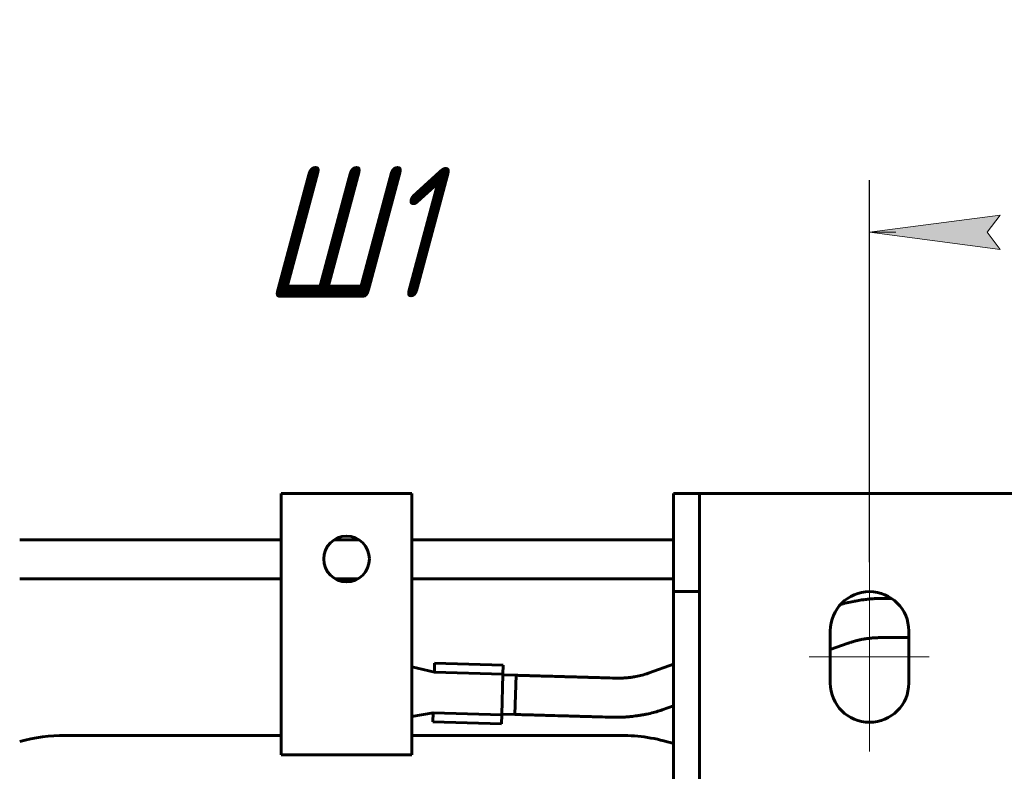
# Model space of a CAD drawing. Header units: millimetres. Extents: x 0 to 297, y 0 to 420.
# Tile 14 of 18: x 153 to 191, y 352 to 381. Entities that reach past the tile are written whole.
import ezdxf

# ---------------------------------------------------------------- set-up
doc = ezdxf.new("R2010")
doc.units = ezdxf.units.MM
for name, pattern in [('K5LT_AXLED', [19.5, 15, -1.5, 1.5, -1.5]), ('K5LT_BASIC', [0]), ('K5LT_THIN', [0])]:
    doc.linetypes.add(name, pattern=pattern)
doc.layers.add('Системный слой', color=7, linetype='Continuous')
doc.styles.add('KDIMTEXTSTYLE', font='GOST_AU.SHX', dxfattribs={"width": 0.96, "oblique": 15, "height": 5})
doc.dimstyles.new('KDIMSTYLE (0.25)', dxfattribs={"dimtxt": 5, "dimasz": 1, "dimexe": 2, "dimexo": 0, "dimgap": 1, "dimtad": 1, "dimlfac": 4, "dimtxsty": 'KDIMTEXTSTYLE', "dimsah": 1, "dimcen": 0, "dimdle": 1, "dimadec": 0, "dimazin": 0, "dimtfac": 0.667, "dimtmove": 0, "dimatfit": 3, "dimfxl": 1, "dimtvp": 1, "dimtolj": 1, "dimtzin": 0, "dimarcsym": 0})

# ---------------------------------------------------------------- blocks, each defined once
blk = doc.blocks.new('U94')
at = {"layer": 'Системный слой', "color": 150, "linetype": 'K5LT_BASIC', "lineweight": 60, "true_color": 0x0080ff}
for p, q in [((184.875, 357.078), (184.889, 357.083)), ((184.889, 357.083), (184.889, 357.083)), ((184.889, 357.083), (184.89, 357.083)), ((184.89, 357.083), (184.892, 357.084)), ((184.892, 357.084), (184.896, 357.085)), ((184.896, 357.085), (184.903, 357.088)), ((184.903, 357.088), (184.903, 357.088)), ((184.903, 357.088), (184.904, 357.088)), ((184.904, 357.088), (184.907, 357.089)), ((184.907, 357.089), (184.911, 357.091)), ((184.911, 357.091), (184.921, 357.094)), ((184.921, 357.094), (184.929, 357.097)), ((184.929, 357.097), (184.93, 357.097)), ((184.93, 357.097), (184.932, 357.098)), ((184.932, 357.098), (184.936, 357.099)), ((184.936, 357.099), (184.944, 357.102)), ((184.944, 357.102), (184.959, 357.107)), ((184.959, 357.107), (184.981, 357.115)), ((184.981, 357.115), (184.983, 357.115)), ((184.983, 357.115), (184.986, 357.116)), ((184.986, 357.116), (184.993, 357.118)), ((184.993, 357.118), (185.007, 357.123)), ((185.007, 357.123), (185.034, 357.131)), ((185.034, 357.131), (185.079, 357.145)), ((185.079, 357.145), (185.081, 357.146)), ((185.081, 357.146), (185.085, 357.147)), ((185.085, 357.147), (185.091, 357.149)), ((185.091, 357.149), (185.105, 357.153)), ((185.105, 357.153), (185.132, 357.161)), ((185.132, 357.161), (185.133, 357.161)), ((185.133, 357.161), (185.136, 357.162)), ((185.136, 357.162), (185.14, 357.163)), ((185.14, 357.163), (185.149, 357.165)), ((185.149, 357.165), (185.167, 357.17)), ((185.167, 357.17), (185.203, 357.18)), ((185.203, 357.18), (185.231, 357.187)), ((185.231, 357.187), (185.233, 357.187)), ((185.233, 357.187), (185.236, 357.188)), ((185.236, 357.188), (185.241, 357.189)), ((185.241, 357.189), (185.253, 357.192)), ((185.253, 357.192), (185.257, 357.193)), ((185.257, 357.193), (185.259, 357.194)), ((185.257, 357.193), (185.257, 357.193)), ((185.259, 357.194), (185.261, 357.194)), ((185.261, 357.194), (185.267, 357.195)), ((185.267, 357.195), (185.278, 357.198)), ((185.278, 357.198), (185.283, 357.199)), ((185.283, 357.199), (185.284, 357.2)), ((185.284, 357.2), (185.287, 357.2)), ((185.287, 357.2), (185.292, 357.201)), ((185.292, 357.201), (185.304, 357.204)), ((185.304, 357.204), (185.326, 357.209)), ((185.326, 357.209), (185.372, 357.219)), ((185.372, 357.219), (185.382, 357.221)), ((185.382, 357.221), (185.384, 357.221)), ((185.384, 357.221), (185.388, 357.222)), ((185.388, 357.222), (185.397, 357.224)), ((185.397, 357.224), (185.415, 357.227)), ((185.415, 357.227), (185.45, 357.234)), ((185.45, 357.234), (185.484, 357.239)), ((185.484, 357.239), (185.486, 357.24)), ((185.486, 357.24), (185.491, 357.241)), ((185.491, 357.241), (185.5, 357.242)), ((185.5, 357.242), (185.517, 357.245)), ((185.517, 357.245), (185.553, 357.25)), ((185.553, 357.25), (185.587, 357.255)), ((185.587, 357.255), (185.589, 357.255)), ((185.589, 357.255), (185.592, 357.256)), ((185.592, 357.256), (185.599, 357.257)), ((185.599, 357.257), (185.613, 357.259)), ((185.613, 357.259), (185.638, 357.262)), ((185.638, 357.262), (185.639, 357.262)), ((185.639, 357.262), (185.642, 357.262)), ((185.642, 357.262), (185.646, 357.263)), ((185.646, 357.263), (185.656, 357.264)), ((185.656, 357.264), (185.676, 357.266)), ((185.676, 357.266), (185.689, 357.268)), ((185.689, 357.268), (185.691, 357.268)), ((185.691, 357.268), (185.693, 357.268)), ((185.693, 357.268), (185.698, 357.269)), ((185.698, 357.269), (185.708, 357.27)), ((185.708, 357.27), (185.727, 357.272)), ((185.727, 357.272), (185.742, 357.273)), ((185.742, 357.273), (185.743, 357.273)), ((185.743, 357.273), (185.745, 357.274)), ((185.745, 357.274), (185.75, 357.274)), ((185.75, 357.274), (185.76, 357.275)), ((185.76, 357.275), (185.78, 357.277)), ((185.78, 357.277), (185.794, 357.278)), ((185.794, 357.278), (185.795, 357.278)), ((185.795, 357.278), (185.798, 357.278)), ((185.798, 357.278), (185.803, 357.279)), ((185.803, 357.279), (185.813, 357.279)), ((185.813, 357.279), (185.833, 357.281)), ((185.833, 357.281), (185.847, 357.282)), ((185.847, 357.282), (185.849, 357.282)), ((185.849, 357.282), (185.852, 357.282)), ((185.852, 357.282), (185.859, 357.283)), ((185.859, 357.283), (185.873, 357.284)), ((185.873, 357.284), (185.901, 357.285)), ((185.901, 357.285), (185.947, 357.288)), ((185.947, 357.288), (185.948, 357.288)), ((185.948, 357.288), (185.951, 357.288)), ((185.951, 357.288), (185.956, 357.288)), ((185.956, 357.288), (185.961, 357.288)), ((185.961, 357.288), (185.962, 357.288)), ((185.962, 357.288), (185.964, 357.288)), ((185.964, 357.288), (185.969, 357.289)), ((185.969, 357.289), (185.977, 357.289)), ((185.977, 357.289), (185.994, 357.29)), ((185.994, 357.29), (186.027, 357.291)), ((186.027, 357.291), (186.03, 357.291)), ((186.03, 357.291), (186.031, 357.291)), ((186.031, 357.291), (186.034, 357.291)), ((186.034, 357.291), (186.038, 357.291)), ((186.038, 357.291), (186.047, 357.291)), ((186.047, 357.291), (186.048, 357.291)), ((186.048, 357.291), (186.048, 357.291)), ((186.048, 357.291), (186.05, 357.291)), ((186.05, 357.291), (186.052, 357.291)), ((186.052, 357.291), (186.056, 357.292)), ((186.056, 357.292), (186.065, 357.292)), ((186.065, 357.292), (186.066, 357.292)), ((186.066, 357.292), (186.068, 357.292)), ((186.068, 357.292), (186.071, 357.292)), ((186.071, 357.292), (186.077, 357.292)), ((186.077, 357.292), (186.089, 357.292)), ((186.089, 357.292), (186.101, 357.292)), ((186.101, 357.292), (186.102, 357.292)), ((186.102, 357.292), (186.104, 357.292)), ((186.104, 357.292), (186.11, 357.293)), ((186.11, 357.293), (186.12, 357.293)), ((186.12, 357.293), (186.14, 357.293)), ((186.14, 357.293), (186.171, 357.293)), ((186.171, 357.293), (186.174, 357.293)), ((186.174, 357.293), (186.178, 357.293)), ((186.178, 357.293), (186.188, 357.293)), ((186.188, 357.293), (186.207, 357.293)), ((186.207, 357.293), (186.23, 357.293)), ((186.23, 357.293), (186.245, 357.293)), ((186.245, 357.293), (186.257, 357.293)), ((186.257, 357.293), (186.271, 357.293)), ((186.271, 357.293), (186.289, 357.293)), ((186.289, 357.293), (186.311, 357.293)), ((186.311, 357.293), (186.314, 357.293)), ((186.314, 357.293), (186.32, 357.293)), ((186.32, 357.293), (186.332, 357.293)), ((186.332, 357.293), (186.357, 357.293)), ((186.357, 357.293), (186.369, 357.293)), ((186.369, 357.293), (186.375, 357.293)), ((186.375, 357.293), (186.379, 357.293)), ((186.379, 357.293), (186.386, 357.293)), ((186.386, 357.293), (186.391, 357.293)), ((186.391, 357.293), (186.399, 357.293)), ((186.399, 357.293), (186.411, 357.293)), ((186.411, 357.293), (186.429, 357.293)), ((186.429, 357.293), (186.452, 357.293)), ((186.452, 357.293), (186.456, 357.293)), ((186.456, 357.293), (186.465, 357.293)), ((186.465, 357.293), (186.483, 357.293)), ((186.483, 357.293), (186.519, 357.293)), ((186.519, 357.293), (186.557, 357.293)), ((186.557, 357.293), (186.575, 357.293)), ((186.575, 357.293), (186.585, 357.293)), ((186.585, 357.293), (186.606, 357.293)), ((186.606, 357.293), (186.618, 357.293)), ((186.618, 357.293), (186.637, 357.293)), ((186.637, 357.293), (186.664, 357.293)), ((186.664, 357.293), (186.705, 357.293)), ((186.705, 357.293), (186.733, 357.293)), ((186.733, 357.293), (186.739, 357.293)), ((186.739, 357.293), (186.751, 357.293)), ((186.751, 357.293), (186.774, 357.293)), ((186.774, 357.293), (186.82, 357.293)), ((186.82, 357.293), (186.875, 357.293)), ((186.875, 357.293), (186.903, 357.293)), ((186.903, 357.293), (186.917, 357.293)), ((186.917, 357.293), (186.924, 357.293)), ((186.924, 357.293), (186.939, 357.293)), ((186.939, 357.293), (186.95, 357.293)), ((186.95, 357.293), (186.965, 357.293)), ((186.965, 357.293), (186.988, 357.293)), ((186.988, 357.293), (186.998, 357.293)), ((186.998, 357.293), (187.003, 357.293)), ((187.003, 357.293), (187.013, 357.293)), ((187.013, 357.293), (187.033, 357.293)), ((187.033, 357.293), (187.072, 357.293)), ((187.072, 357.293), (187.115, 357.293)), ((187.115, 357.293), (187.137, 357.293)), ((187.137, 357.293), (187.148, 357.293)), ((187.148, 357.293), (187.172, 357.293)), ((187.172, 357.293), (187.184, 357.293)), ((187.184, 357.293), (187.189, 357.293)), ((193.189, 357.293), (203.189, 357.293)), ((208.189, 357.293), (222.161, 357.293)), ((223.661, 357.133), (223.675, 357.127)), ((223.675, 357.127), (223.683, 357.124)), ((223.683, 357.124), (223.687, 357.122)), ((223.687, 357.122), (223.688, 357.121)), ((223.688, 357.121), (223.69, 357.121)), ((223.69, 357.121), (223.69, 357.121)), ((223.69, 357.121), (223.692, 357.12)), ((223.692, 357.12), (223.693, 357.119)), ((223.693, 357.119), (223.696, 357.118)), ((223.696, 357.118), (223.699, 357.117)), ((223.699, 357.117), (223.702, 357.116)), ((223.702, 357.116), (223.705, 357.114)), ((223.705, 357.114), (223.711, 357.112)), ((223.711, 357.112), (223.721, 357.107)), ((223.721, 357.107), (223.743, 357.098)), ((223.743, 357.098), (223.787, 357.078)), ((223.787, 357.078), (223.873, 357.035)), ((223.873, 357.035), (223.924, 357.007)), ((223.924, 357.007), (223.928, 357.005)), ((223.928, 357.005), (223.937, 356.999)), ((223.937, 356.999), (223.956, 356.989)), ((223.956, 356.989), (223.993, 356.967)), ((223.993, 356.967), (224.065, 356.921)), ((224.065, 356.921), (224.151, 356.862)), ((224.151, 356.862), (224.156, 356.858)), ((224.156, 356.858), (224.165, 356.851)), ((224.165, 356.851), (224.184, 356.837)), ((224.184, 356.837), (224.22, 356.809)), ((224.22, 356.809), (224.291, 356.751)), ((224.291, 356.751), (224.376, 356.674)), ((224.376, 356.674), (224.381, 356.67)), ((224.381, 356.67), (224.389, 356.662)), ((224.389, 356.662), (224.406, 356.645)), ((224.406, 356.645), (224.44, 356.611)), ((224.44, 356.611), (224.505, 356.541)), ((224.505, 356.541), (224.573, 356.461)), ((224.573, 356.461), (224.577, 356.456)), ((224.577, 356.456), (224.584, 356.447)), ((224.584, 356.447), (224.599, 356.428)), ((224.599, 356.428), (224.628, 356.39)), ((224.628, 356.39), (224.683, 356.313)), ((224.683, 356.313), (224.742, 356.223)), ((224.742, 356.223), (224.745, 356.218)), ((224.745, 356.218), (224.751, 356.208)), ((224.751, 356.208), (224.763, 356.187)), ((224.763, 356.187), (224.788, 356.145)), ((224.788, 356.145), (224.833, 356.06)), ((224.833, 356.06), (224.88, 355.961)), ((224.88, 355.961), (224.883, 355.956)), ((224.883, 355.956), (224.888, 355.945)), ((224.888, 355.945), (224.897, 355.923)), ((224.897, 355.923), (224.916, 355.878)), ((224.916, 355.878), (224.951, 355.787)), ((224.951, 355.787), (224.982, 355.695)), ((224.982, 355.695), (224.983, 355.69)), ((224.983, 355.69), (224.986, 355.68)), ((224.986, 355.68), (224.992, 355.661)), ((224.992, 355.661), (225.004, 355.621)), ((225.004, 355.621), (225.024, 355.542)), ((225.024, 355.542), (225.037, 355.481)), ((225.037, 355.481), (225.038, 355.477)), ((225.038, 355.477), (225.039, 355.468)), ((225.039, 355.468), (225.043, 355.45)), ((225.043, 355.45), (225.049, 355.414)), ((225.049, 355.414), (225.059, 355.342)), ((225.059, 355.342), (225.068, 355.254)), ((225.068, 355.254), (225.068, 355.25)), ((225.068, 355.25), (225.069, 355.24)), ((225.069, 355.24), (225.07, 355.222)), ((225.07, 355.222), (225.073, 355.186)), ((225.073, 355.186), (225.075, 355.112)), ((225.075, 355.112), (225.076, 355.043)), ((225.076, 355.043), (225.076, 355.039)), ((225.076, 355.039), (225.076, 355.03)), ((225.076, 355.03), (225.076, 355.013)), ((225.076, 355.013), (225.076, 354.977)), ((225.076, 354.977), (225.076, 354.906)), ((225.076, 354.906), (225.076, 354.867)), ((225.076, 354.867), (225.076, 354.847)), ((225.076, 354.847), (225.076, 354.837)), ((225.076, 354.837), (225.076, 354.833)), ((225.076, 354.833), (225.076, 354.824)), ((225.076, 354.824), (225.076, 354.807)), ((225.076, 354.807), (225.076, 354.773)), ((225.076, 354.773), (225.076, 354.705)), ((225.076, 354.705), (225.076, 354.61)), ((225.076, 354.61), (225.076, 354.603)), ((225.076, 354.603), (225.076, 354.589)), ((225.076, 354.589), (225.076, 354.561)), ((225.076, 354.561), (225.076, 354.505)), ((225.076, 354.505), (225.076, 354.395)), ((225.076, 354.395), (225.076, 354.182)), ((225.076, 354.182), (225.076, 354.165)), ((225.076, 354.165), (225.076, 354.16)), ((225.076, 354.16), (225.076, 354.149)), ((225.076, 354.149), (225.076, 354.126)), ((225.076, 354.126), (225.076, 354.082)), ((225.076, 354.082), (225.076, 354.058)), ((225.076, 354.058), (225.076, 354.056)), ((225.076, 354.056), (225.076, 354.053)), ((225.076, 354.053), (225.076, 354.046)), ((225.076, 354.046), (225.076, 354.034)), ((225.076, 354.034), (225.076, 354.033)), ((225.076, 354.033), (225.076, 354.031)), ((225.076, 354.031), (225.076, 354.027)), ((225.076, 354.027), (225.076, 354.02)), ((225.076, 354.02), (225.076, 354.004)), ((225.076, 354.004), (225.076, 353.987)), ((225.076, 353.987), (225.076, 353.985)), ((225.076, 353.985), (225.076, 353.982)), ((225.076, 353.982), (225.076, 353.975)), ((225.076, 353.975), (225.076, 353.962)), ((225.076, 353.962), (225.076, 353.936)), ((225.076, 353.936), (225.076, 353.891)), ((225.076, 353.891), (225.076, 353.888)), ((225.076, 353.888), (225.076, 353.882)), ((225.076, 353.882), (225.076, 353.87)), ((225.076, 353.87), (225.076, 353.846)), ((225.076, 353.846), (225.076, 353.796)), ((225.076, 353.796), (225.076, 353.766)), ((225.076, 353.766), (225.076, 353.751)), ((225.076, 353.751), (225.076, 353.743)), ((225.076, 353.743), (225.076, 353.734)), ((225.076, 353.734), (225.076, 353.729)), ((225.076, 353.729), (225.076, 353.721)), ((225.076, 353.721), (225.076, 353.709)), ((225.076, 353.709), (225.076, 353.692)), ((225.076, 353.692), (225.076, 353.679)), ((225.076, 353.679), (225.076, 353.659)), ((225.076, 353.659), (225.076, 353.63)), ((225.076, 353.63), (225.076, 353.586)), ((225.076, 353.586), (225.076, 353.575)), ((225.076, 307.791), (225.076, 302.526)), ((225.076, 302.526), (225.076, 297.572)), ((225.076, 297.572), (225.076, 297.424)), ((225.076, 297.424), (225.076, 297.392)), ((225.076, 297.392), (225.076, 297.343)), ((225.076, 297.343), (225.076, 297.27)), ((225.076, 297.27), (225.076, 297.162)), ((225.076, 297.162), (225.076, 297.001)), ((225.076, 297.001), (225.076, 296.939)), ((225.076, 296.939), (225.076, 296.931)), ((225.076, 296.931), (225.076, 296.915)), ((225.076, 296.915), (225.076, 296.883)), ((225.076, 296.883), (225.076, 296.819)), ((225.076, 296.819), (225.076, 296.785)), ((225.076, 296.785), (225.076, 296.782)), ((225.076, 296.782), (225.076, 296.775)), ((225.076, 296.775), (225.076, 296.762)), ((225.076, 296.762), (225.076, 296.735)), ((225.076, 296.735), (225.076, 296.681)), ((225.076, 296.681), (225.076, 296.635)), ((225.076, 296.635), (225.076, 296.632)), ((225.076, 296.632), (225.076, 296.627)), ((225.076, 296.627), (225.076, 296.617)), ((225.076, 296.617), (225.076, 296.598)), ((225.076, 296.598), (225.076, 296.573)), ((225.076, 296.573), (225.076, 296.571)), ((225.076, 296.571), (225.076, 296.567)), ((225.076, 296.567), (225.076, 296.558)), ((225.076, 296.558), (225.076, 296.541)), ((225.076, 296.541), (225.076, 296.506)), ((225.076, 296.506), (225.076, 296.451)), ((225.076, 296.451), (225.076, 296.447)), ((225.076, 296.447), (225.076, 296.439)), ((225.076, 296.439), (225.076, 296.423)), ((225.076, 296.423), (225.076, 296.391)), ((225.076, 296.391), (225.076, 296.327)), ((225.076, 296.327), (225.076, 296.207)), ((225.076, 296.207), (225.076, 296.199)), ((225.076, 296.199), (225.076, 296.184)), ((225.076, 296.184), (225.076, 296.153)), ((225.076, 296.153), (225.076, 296.092)), ((225.076, 296.092), (225.076, 295.969)), ((225.076, 295.969), (225.076, 295.901)), ((225.076, 295.901), (225.076, 295.816)), ((225.076, 295.816), (225.076, 295.672)), ((225.076, 295.672), (225.076, 295.638)), ((225.076, 295.638), (225.076, 295.629)), ((225.076, 295.629), (225.076, 295.613)), ((225.076, 295.613), (225.076, 295.58)), ((225.076, 295.58), (225.076, 295.514)), ((225.076, 295.514), (225.076, 295.381)), ((225.076, 295.381), (225.076, 295.14)), ((225.076, 295.14), (225.076, 294.961)), ((225.076, 294.961), (225.076, 294.952)), ((225.076, 294.952), (225.076, 294.934)), ((225.076, 294.934), (225.076, 294.898)), ((225.076, 294.898), (225.076, 294.824)), ((225.076, 294.824), (225.076, 294.786)), ((225.076, 294.786), (225.076, 294.784)), ((225.076, 294.784), (225.076, 294.779)), ((225.076, 294.779), (225.076, 294.769)), ((225.076, 294.769), (225.076, 294.748)), ((225.076, 294.748), (225.076, 294.742)), ((225.076, 294.742), (225.076, 294.74)), ((225.076, 294.74), (225.076, 294.738)), ((225.076, 294.738), (225.076, 294.732)), ((225.076, 294.732), (225.076, 294.721)), ((225.076, 294.721), (225.076, 294.699)), ((225.076, 294.699), (225.076, 294.697)), ((225.076, 294.697), (225.076, 294.696)), ((225.076, 294.696), (225.076, 294.693)), ((225.076, 294.693), (225.076, 294.688)), ((225.076, 294.688), (225.076, 294.677)), ((225.076, 294.677), (225.076, 294.664)), ((225.076, 294.664), (225.076, 294.662)), ((225.076, 294.662), (225.076, 294.66)), ((225.076, 294.66), (225.076, 294.654)), ((225.076, 294.654), (225.076, 294.643)), ((225.076, 294.643), (225.076, 294.62)), ((225.076, 294.62), (225.076, 294.597)), ((225.076, 294.597), (225.076, 294.595)), ((225.076, 294.595), (225.076, 294.59)), ((225.076, 294.59), (225.076, 294.581)), ((225.076, 294.581), (225.076, 294.563)), ((225.076, 294.563), (225.076, 294.526)), ((225.076, 294.526), (225.076, 294.463)), ((225.076, 294.463), (225.076, 294.458)), ((225.076, 294.458), (225.076, 294.45)), ((225.076, 294.45), (225.076, 294.433)), ((225.076, 294.433), (225.076, 294.398)), ((225.076, 294.398), (225.076, 294.329)), ((225.076, 294.329), (225.076, 294.192)), ((225.076, 294.192), (225.076, 294.187)), ((225.076, 294.187), (225.076, 294.175)), ((225.076, 294.175), (225.076, 294.151)), ((225.076, 294.151), (225.076, 294.104)), ((225.076, 294.104), (225.076, 294.008)), ((225.076, 294.008), (225.076, 293.902)), ((225.076, 293.902), (225.076, 293.898)), ((225.076, 293.898), (225.076, 293.888)), ((225.076, 293.888), (225.076, 293.869)), ((225.076, 293.869), (225.076, 293.83)), ((225.076, 293.83), (225.076, 293.753)), ((225.076, 293.753), (225.076, 293.747)), ((225.076, 293.747), (225.076, 293.745)), ((225.076, 293.745), (225.076, 293.74)), ((225.076, 293.74), (225.076, 293.732)), ((225.076, 293.732), (225.076, 293.714)), ((225.076, 293.714), (225.076, 293.707)), ((225.076, 293.707), (225.076, 293.706)), ((225.076, 293.706), (225.076, 293.703)), ((225.076, 293.703), (225.076, 293.697)), ((225.076, 293.697), (225.076, 293.686)), ((225.076, 293.686), (225.076, 293.667)), ((225.076, 293.667), (225.076, 293.665)), ((225.076, 293.665), (225.076, 293.662)), ((225.076, 293.662), (225.076, 293.655)), ((225.076, 293.655), (225.076, 293.642)), ((225.076, 293.642), (225.076, 293.617)), ((225.076, 293.617), (225.076, 293.585)), ((225.076, 293.585), (225.076, 293.583)), ((225.076, 293.583), (225.076, 293.579)), ((225.076, 293.579), (225.076, 293.572)), ((225.076, 293.572), (225.076, 293.558)), ((225.076, 293.558), (225.076, 293.53)), ((225.076, 293.53), (225.076, 293.519)), ((225.076, 293.519), (225.076, 293.517)), ((225.076, 293.517), (225.076, 293.514)), ((225.076, 293.514), (225.076, 293.506)), ((225.076, 293.506), (225.076, 293.492)), ((225.076, 293.492), (225.076, 293.464)), ((225.076, 293.464), (225.076, 293.438)), ((225.076, 293.438), (225.076, 293.436)), ((225.076, 293.436), (225.076, 293.432)), ((225.076, 293.432), (225.076, 293.426)), ((225.076, 293.426), (225.076, 293.417)), ((225.076, 293.417), (225.076, 293.415)), ((225.076, 293.415), (225.076, 293.412)), ((225.076, 293.412), (225.076, 293.407)), ((225.076, 293.407), (225.076, 293.397)), ((225.076, 293.397), (225.076, 293.395)), ((225.076, 293.395), (225.076, 293.393)), ((225.076, 293.393), (225.076, 293.389)), ((225.076, 293.389), (225.076, 293.382)), ((225.076, 293.382), (225.076, 293.372)), ((225.076, 293.372), (225.076, 293.367)), ((225.076, 293.367), (225.076, 293.359)), ((225.076, 293.359), (225.076, 293.342)), ((225.076, 293.342), (225.076, 293.308)), ((225.076, 293.308), (225.076, 293.249)), ((225.076, 293.249), (225.076, 293.22)), ((225.076, 293.22), (225.076, 293.205)), ((225.076, 293.205), (225.076, 293.198)), ((225.076, 293.198), (225.076, 293.187)), ((225.076, 293.187), (225.076, 293.176)), ((225.076, 293.176), (225.076, 293.161)), ((225.076, 293.161), (225.076, 293.137)), ((225.076, 293.137), (225.076, 293.102)), ((225.076, 293.102), (225.076, 293.051)), ((225.076, 293.051), (225.076, 292.992)), ((225.076, 292.992), (225.076, 292.985)), ((225.076, 292.985), (225.076, 292.971)), ((225.076, 292.971), (225.076, 292.942)), ((225.072, 292.611), (225.066, 292.534)), ((225.074, 292.65), (225.072, 292.611)), ((225.075, 292.67), (225.074, 292.65)), ((225.077, 292.775), (225.075, 292.685)), ((225.075, 292.685), (225.075, 292.68)), ((225.075, 292.68), (225.075, 292.67)), ((225.076, 292.942), (225.077, 292.886)), ((225.077, 292.886), (225.077, 292.775)), ((225.016, 292.231), (224.997, 292.162)), ((225.024, 292.265), (225.016, 292.231)), ((225.028, 292.283), (225.024, 292.265)), ((225.03, 292.292), (225.028, 292.283)), ((225.031, 292.296), (225.03, 292.292)), ((225.046, 292.375), (225.031, 292.296)), ((225.055, 292.437), (225.046, 292.375)), ((225.059, 292.469), (225.055, 292.437)), ((225.061, 292.484), (225.059, 292.469)), ((225.062, 292.493), (225.061, 292.484)), ((225.063, 292.497), (225.062, 292.493)), ((225.066, 292.534), (225.063, 292.497)), ((224.954, 292.028), (224.948, 292.012)), ((224.959, 292.043), (224.954, 292.028)), ((224.963, 292.053), (224.959, 292.043)), ((224.965, 292.06), (224.963, 292.053)), ((224.967, 292.065), (224.965, 292.06)), ((224.968, 292.069), (224.967, 292.065)), ((224.969, 292.072), (224.968, 292.069)), ((224.997, 292.162), (224.969, 292.072)), ((222.161, 290.513), (221.939, 290.513))]:
    blk.add_line(p, q, dxfattribs=at)
blk = doc.blocks.new('U95')
at = {"layer": 'Системный слой', "color": 150, "linetype": 'K5LT_BASIC', "lineweight": 60, "true_color": 0x0080ff}
for p, q in [((184.189, 356.832), (184.875, 357.078)), ((177.762, 354.529), (178.189, 354.683))]:
    blk.add_line(p, q, dxfattribs=at)
blk = doc.blocks.new('U96')
at = {"layer": 'Системный слой', "color": 150, "linetype": 'K5LT_BASIC', "lineweight": 60, "true_color": 0x0080ff}
for p, q in [((184.577, 358.558), (184.581, 358.559)), ((184.581, 358.559), (184.583, 358.56)), ((184.583, 358.56), (184.584, 358.56)), ((184.584, 358.56), (184.585, 358.56)), ((184.585, 358.56), (184.585, 358.56)), ((184.585, 358.56), (184.586, 358.56)), ((184.586, 358.56), (184.586, 358.56)), ((184.586, 358.56), (184.587, 358.56)), ((184.587, 358.56), (184.587, 358.561)), ((184.587, 358.561), (184.589, 358.561)), ((184.589, 358.561), (184.591, 358.562)), ((184.589, 358.561), (184.589, 358.561)), ((184.591, 358.562), (184.593, 358.562)), ((184.593, 358.562), (184.599, 358.564)), ((184.599, 358.564), (184.609, 358.567)), ((184.609, 358.567), (184.63, 358.573)), ((184.63, 358.573), (184.667, 358.583)), ((184.667, 358.583), (184.669, 358.584)), ((184.669, 358.584), (184.674, 358.585)), ((184.674, 358.585), (184.684, 358.588)), ((184.684, 358.588), (184.704, 358.593)), ((184.704, 358.593), (184.743, 358.604)), ((184.743, 358.604), (184.817, 358.623)), ((184.817, 358.623), (184.822, 358.624)), ((184.822, 358.624), (184.83, 358.626)), ((184.83, 358.626), (184.848, 358.63)), ((184.848, 358.63), (184.883, 358.638)), ((184.883, 358.638), (184.953, 358.654)), ((184.953, 358.654), (185.08, 358.68)), ((185.08, 358.68), (185.085, 358.681)), ((185.085, 358.681), (185.094, 358.683)), ((185.094, 358.683), (185.111, 358.686)), ((185.111, 358.686), (185.147, 358.693)), ((185.147, 358.693), (185.218, 358.705)), ((185.218, 358.705), (185.232, 358.708)), ((185.232, 358.708), (185.236, 358.708)), ((185.236, 358.708), (185.242, 358.71)), ((185.242, 358.71), (185.255, 358.712)), ((185.255, 358.712), (185.282, 358.716)), ((185.282, 358.716), (185.335, 358.724)), ((185.335, 358.724), (185.385, 358.732)), ((185.385, 358.732), (185.388, 358.732)), ((185.388, 358.732), (185.394, 358.733)), ((185.394, 358.733), (185.405, 358.735)), ((185.405, 358.735), (185.429, 358.738)), ((185.429, 358.738), (185.475, 358.744)), ((185.475, 358.744), (185.495, 358.747)), ((185.495, 358.747), (185.498, 358.747)), ((185.498, 358.747), (185.503, 358.748)), ((185.503, 358.748), (185.513, 358.749)), ((185.513, 358.749), (185.532, 358.751)), ((185.532, 358.751), (185.572, 358.756)), ((185.572, 358.756), (185.608, 358.76)), ((185.608, 358.76), (185.611, 358.76)), ((185.611, 358.76), (185.618, 358.761)), ((185.618, 358.761), (185.631, 358.763)), ((185.631, 358.763), (185.658, 358.765)), ((185.658, 358.765), (185.711, 358.77)), ((185.711, 358.77), (185.806, 358.778)), ((185.806, 358.778), (185.81, 358.778)), ((185.81, 358.778), (185.818, 358.779)), ((185.818, 358.779), (185.835, 358.78)), ((185.835, 358.78), (185.869, 358.783)), ((185.869, 358.783), (185.936, 358.786)), ((185.936, 358.786), (186.003, 358.789)), ((186.003, 358.789), (186.005, 358.79)), ((186.005, 358.79), (186.011, 358.79)), ((186.011, 358.79), (186.021, 358.79)), ((186.021, 358.79), (186.043, 358.791)), ((186.043, 358.791), (186.051, 358.791)), ((186.051, 358.791), (186.053, 358.791)), ((186.053, 358.791), (186.057, 358.791)), ((186.057, 358.791), (186.064, 358.791)), ((186.064, 358.791), (186.08, 358.792)), ((186.08, 358.792), (186.11, 358.792)), ((186.11, 358.792), (186.171, 358.793)), ((186.171, 358.793), (186.172, 358.793)), ((186.172, 358.793), (186.176, 358.793)), ((186.176, 358.793), (186.183, 358.793)), ((186.183, 358.793), (186.191, 358.793)), ((186.191, 358.793), (186.196, 358.793)), ((186.196, 358.793), (186.199, 358.793)), ((186.199, 358.793), (186.201, 358.793)), ((186.201, 358.793), (186.202, 358.793)), ((186.202, 358.793), (186.204, 358.793)), ((186.204, 358.793), (186.208, 358.793)), ((186.208, 358.793), (186.217, 358.793)), ((186.217, 358.793), (186.231, 358.793)), ((186.231, 358.793), (186.233, 358.793)), ((186.233, 358.793), (186.236, 358.793)), ((186.236, 358.793), (186.241, 358.793)), ((186.241, 358.793), (186.252, 358.793)), ((186.252, 358.793), (186.275, 358.793)), ((186.275, 358.793), (186.292, 358.793)), ((186.292, 358.793), (186.295, 358.793)), ((186.295, 358.793), (186.3, 358.793)), ((186.3, 358.793), (186.309, 358.793)), ((186.309, 358.793), (186.328, 358.793)), ((186.328, 358.793), (186.367, 358.793)), ((186.367, 358.793), (186.423, 358.793)), ((186.423, 358.793), (186.473, 358.793)), ((186.473, 358.793), (186.53, 358.793))]:
    blk.add_line(p, q, dxfattribs=at)
blk = doc.blocks.new('U111')
at = {"layer": 'Системный слой', "color": 150, "linetype": 'K5LT_BASIC', "lineweight": 60, "true_color": 0x0080ff}
for p, q in [((154.939, 353.551), (163.189, 353.551)), ((168.189, 353.551), (176.189, 353.551))]:
    blk.add_line(p, q, dxfattribs=at)
blk = doc.blocks.new('U128')
at = {"layer": 'Системный слой', "color": 150, "linetype": 'K5LT_BASIC', "lineweight": 60, "true_color": 0x0080ff}
for p, q in [((153.189, 361.037), (163.189, 361.037)), ((165.216, 361.037), (166.163, 361.037)), ((168.189, 361.037), (178.189, 361.037))]:
    blk.add_line(p, q, dxfattribs=at)
blk = doc.blocks.new('U129')
at = {"layer": 'Системный слой', "color": 150, "linetype": 'K5LT_BASIC', "lineweight": 60, "true_color": 0x0080ff}
for p, q in [((153.189, 359.537), (163.189, 359.537)), ((165.263, 359.537), (166.116, 359.537)), ((168.189, 359.537), (178.189, 359.537))]:
    blk.add_line(p, q, dxfattribs=at)
blk = doc.blocks.new('U135')
at = {"layer": 'Системный слой', "color": 150, "linetype": 'K5LT_BASIC', "lineweight": 60, "true_color": 0x0080ff}
for p, q in [((169.047, 355.965), (169.057, 356.315)), ((168.993, 354.066), (169.003, 354.416))]:
    blk.add_line(p, q, dxfattribs=at)
blk = doc.blocks.new('U136')
at = {"layer": 'Системный слой', "color": 150, "linetype": 'K5LT_BASIC', "lineweight": 60, "true_color": 0x0080ff}
for p, q in [((171.671, 355.89), (171.681, 356.24)), ((171.617, 353.991), (171.627, 354.341))]:
    blk.add_line(p, q, dxfattribs=at)
blk = doc.blocks.new('U137')
at = {"layer": 'Системный слой', "color": 150, "linetype": 'K5LT_BASIC', "lineweight": 60, "true_color": 0x0080ff}
for p, q in [((172.17, 355.851), (172.148, 355.101)), ((172.148, 355.101), (172.127, 354.351))]:
    blk.add_line(p, q, dxfattribs=at)
blk = doc.blocks.new('KDIMARROW_01')
at = {"layer": 'Системный слой'}
blk.add_hatch(color=0, dxfattribs=at).paths.add_polyline_path([(-5, -0.658), (0, 0), (-5, 0.658), (-4.5, 0)])
at = {"layer": 'Системный слой', "color": 0, "linetype": 'K5LT_THIN', "lineweight": 18}
for p, q in [((-4.5, 0), (-5, 0.658)), ((-5, 0.658), (0, 0)), ((0, 0), (-5, -0.658)), ((-5, -0.658), (-4.5, 0)), ((0, 0), (-1, 0))]:
    blk.add_line(p, q, dxfattribs=at)

msp = doc.modelspace()

# ---------------------------------------------------------------- linework, layer by layer
at = {"layer": 'Системный слой', "color": 150, "linetype": 'K5LT_BASIC', "lineweight": 60, "true_color": 0x0080ff}
for p, q in [((163.1894, 362.801), (163.1894, 353.551)), ((168.1894, 362.801), (163.1894, 362.801)), ((168.1894, 362.801), (168.1894, 353.551)), ((178.1894, 359.051), (178.1894, 362.801)), ((178.1894, 362.801), (179.1894, 362.801)), ((192.1894, 362.801), (179.1894, 362.801)), ((179.1894, 362.801), (179.1894, 359.051)), ((178.1894, 299.051), (178.1894, 359.051)), ((179.1894, 359.051), (178.1894, 359.051)), ((179.1894, 299.051), (179.1894, 359.051)), ((184.1894, 355.551), (184.1894, 357.551)), ((187.1894, 357.551), (187.1894, 355.551)), ((169.0568, 356.3148), (171.6807, 356.2399)), ((177.2618, 355.9429), (178.1894, 356.2753)), ((168.1894, 356.1776), (169.0468, 355.9649)), ((169.0468, 355.9649), (171.6707, 355.8901)), ((171.6707, 355.8901), (171.6266, 354.3407)), ((171.67, 355.8651), (172.1698, 355.8508)), ((169.0026, 354.4155), (168.1894, 354.2707)), ((171.6266, 354.3407), (169.0026, 354.4155)), ((171.6273, 354.3657), (172.1271, 354.3514)), ((168.9927, 354.0657), (171.6166, 353.9909)), ((163.1894, 352.801), (163.1894, 353.551)), ((168.1894, 353.551), (168.1894, 352.801)), ((168.1894, 352.801), (163.1894, 352.801))]:
    msp.add_line(p, q, dxfattribs=at)
at = {"layer": 'Системный слой', "color": 30, "linetype": 'K5LT_AXLED', "lineweight": 18, "true_color": 0xff8000}
for p, q in [((185.6894, 360.1731), (185.6894, 352.9398)), ((183.3766, 356.551), (187.9648, 356.551))]:
    msp.add_line(p, q, dxfattribs=at)
at = {"layer": 'Системный слой', "color": 150, "linetype": 'K5LT_BASIC', "lineweight": 60, "true_color": 0x0080ff}
msp.add_circle((165.6894, 360.301), 0.875, dxfattribs=at)
for centre, radius, start, end in [((185.6894, 357.551), 1.5, 0, 180), ((185.6894, 355.551), 1.5, 180, 0), ((154.9394, 347.051), 6.5, 90, 105.6185), ((176.1894, 347.051), 6.5, 72.07979, 90)]:
    msp.add_arc(centre, radius, start, end, dxfattribs=at)
for points, knots in [([(172.1698, 355.8508), (172.2393, 355.8489), (172.3087, 355.8469), (172.4208, 355.8437), (172.4633, 355.8425), (172.5272, 355.8406), (172.5485, 355.84), (172.5804, 355.8391), (172.591, 355.8388), (172.607, 355.8384), (172.6123, 355.8382), (172.6203, 355.838), (172.623, 355.8379), (172.627, 355.8378), (172.6283, 355.8378), (172.6303, 355.8377), (172.6309, 355.8377), (172.6319, 355.8377), (172.6323, 355.8377), (172.6328, 355.8376), (172.633, 355.8376), (172.6386, 355.8375), (172.6441, 355.8373), (172.6521, 355.8371), (172.6548, 355.837), (172.6628, 355.8368), (172.6681, 355.8366), (172.6814, 355.8362), (172.6894, 355.836), (172.708, 355.8355), (172.7187, 355.8352), (172.7506, 355.8343), (172.7719, 355.8337), (172.8251, 355.8322), (172.857, 355.8312), (172.9315, 355.8291), (172.9741, 355.8279), (173.1018, 355.8243), (173.1869, 355.8218), (173.3997, 355.8158), (173.5274, 355.8121), (173.6778, 355.8078), (173.7004, 355.8072), (173.7952, 355.8045), (173.8673, 355.8024), (173.9672, 355.7996), (173.9951, 355.7988), (174.0336, 355.7977), (174.0443, 355.7974), (174.0658, 355.7968), (174.0765, 355.7965), (174.1087, 355.7956), (174.1301, 355.7949), (174.1945, 355.7931), (174.2374, 355.7919), (174.366, 355.7882), (174.4517, 355.7858), (174.5509, 355.7829), (174.5645, 355.7826), (174.6583, 355.7799), (174.7383, 355.7776), (174.8519, 355.7744), (174.8865, 355.7734), (174.9361, 355.772), (174.9512, 355.7715), (174.973, 355.7709), (174.9796, 355.7707), (174.9929, 355.7703), (174.9996, 355.7702), (175.0187, 355.7696), (175.0312, 355.7693), (175.0687, 355.7682), (175.0939, 355.7675), (175.1697, 355.7653), (175.2206, 355.7638), (175.3738, 355.7595), (175.4771, 355.7565), (175.7034, 355.7501), (175.8238, 355.7462), (176.029, 355.7413), (176.1157, 355.7412), (176.2255, 355.7445), (176.2495, 355.7454), (176.2975, 355.7476), (176.3214, 355.749), (176.3606, 355.7516), (176.3758, 355.7527), (176.4063, 355.755), (176.4215, 355.7563), (176.4518, 355.7591), (176.4669, 355.7606), (176.5063, 355.7647), (176.5306, 355.7675), (176.5789, 355.7736), (176.6029, 355.7769), (176.6504, 355.784), (176.6739, 355.7878), (176.7764, 355.8054), (176.8546, 355.8221), (177.0116, 355.8617), (177.0898, 355.8848), (177.187, 355.9168), (177.2077, 355.9239), (177.2392, 355.9349), (177.25, 355.9387), (177.2612, 355.9427), (177.2615, 355.9428), (177.2618, 355.9429)], [0, 0, 0, 0, 1.8102051, 1.8102051, 2.9195793, 2.9195793, 3.4742663, 3.4742663, 3.7516099, 3.7516099, 3.8902817, 3.8902817, 3.9596175, 3.9596175, 3.9942855, 3.9942855, 4.0116195, 4.0116195, 4.0202864, 4.0202864, 4.0254001, 4.0254001, 4.1668127, 4.1668127, 4.2361486, 4.2361486, 4.3748203, 4.3748203, 4.582828, 4.582828, 4.8601715, 4.8601715, 5.4148586, 5.4148586, 6.2468893, 6.2468893, 7.3562634, 7.3562634, 9.5750118, 9.5750118, 12.9031343, 12.9031343, 13.4933784, 13.4933784, 15.3705668, 15.3705668, 16.0944075, 16.0944075, 16.3735192, 16.3735192, 16.652631, 16.652631, 17.2108828, 17.2108828, 18.3275734, 18.3275734, 20.5622935, 20.5622935, 20.9184774, 20.9184774, 23.0138848, 23.0138848, 23.9346309, 23.9346309, 24.3392174, 24.3392174, 24.5169974, 24.5169974, 24.6947774, 24.6947774, 25.026713, 25.026713, 25.6909064, 25.6909064, 27.0185674, 27.0185674, 29.6572364, 29.6572364, 32.7799426, 32.7799426, 35.0248962, 35.0248962, 35.6528325, 35.6528325, 36.2807688, 36.2807688, 36.6830403, 36.6830403, 37.0853118, 37.0853118, 37.4875833, 37.4875833, 38.1352624, 38.1352624, 38.7829415, 38.7829415, 39.4306206, 39.4306206, 41.6436828, 41.6436828, 44.0052348, 44.0052348, 44.6496297, 44.6496297, 44.9901173, 44.9901173, 45, 45, 45, 45]), ([(172.1271, 354.3514), (172.1965, 354.3495), (172.266, 354.3475), (172.378, 354.3443), (172.4206, 354.3431), (172.4844, 354.3413), (172.5057, 354.3407), (172.5376, 354.3397), (172.5483, 354.3394), (172.5643, 354.339), (172.5696, 354.3388), (172.5776, 354.3386), (172.5802, 354.3385), (172.5842, 354.3384), (172.5855, 354.3384), (172.5875, 354.3383), (172.5882, 354.3383), (172.5892, 354.3383), (172.5895, 354.3383), (172.5901, 354.3382), (172.5903, 354.3382), (172.5908, 354.3382), (172.591, 354.3382), (172.5914, 354.3382), (172.5917, 354.3382), (172.5921, 354.3382), (172.5924, 354.3382), (172.5929, 354.3382), (172.5932, 354.3382), (172.5942, 354.3381), (172.5948, 354.3381), (172.5963, 354.3381), (172.5971, 354.338), (172.5994, 354.338), (172.6007, 354.3379), (172.6044, 354.3378), (172.6069, 354.3378), (172.6128, 354.3376), (172.6163, 354.3375), (172.6251, 354.3372), (172.6304, 354.3371), (172.6454, 354.3367), (172.6551, 354.3364), (172.6788, 354.3357), (172.6929, 354.3353), (172.7282, 354.3343), (172.7495, 354.3337), (172.8095, 354.332), (172.8482, 354.3309), (172.943, 354.3282), (172.9992, 354.3266), (173.1404, 354.3226), (173.2256, 354.3201), (173.4655, 354.3133), (173.6205, 354.3089), (173.8013, 354.3037), (173.8274, 354.303), (173.8957, 354.301), (173.9379, 354.2998), (173.9907, 354.2983), (174.0012, 354.298), (174.0223, 354.2974), (174.0329, 354.2971), (174.0645, 354.2962), (174.0856, 354.2956), (174.1489, 354.2938), (174.1911, 354.2926), (174.3178, 354.289), (174.4023, 354.2866), (174.5536, 354.2823), (174.6201, 354.2804), (174.7436, 354.2768), (174.8003, 354.2752), (174.8802, 354.273), (174.9032, 354.2723), (174.9355, 354.2714), (174.9448, 354.2711), (174.9634, 354.2706), (174.9726, 354.2703), (175.0004, 354.2695), (175.0188, 354.269), (175.0739, 354.2674), (175.1104, 354.2664), (175.2195, 354.2633), (175.2915, 354.2612), (175.5082, 354.255), (175.6498, 354.251), (175.8294, 354.2459), (175.8628, 354.2448), (175.9081, 354.2438), (175.9198, 354.2435), (175.9552, 354.243), (175.9791, 354.2428), (176.0509, 354.2428), (176.099, 354.2436), (176.1651, 354.2455), (176.1832, 354.2461), (176.2504, 354.2488), (176.2989, 354.2513), (176.3959, 354.2577), (176.4445, 354.2616), (176.5232, 354.2687), (176.5535, 354.2717), (176.6143, 354.2782), (176.6447, 354.2816), (176.7166, 354.2904), (176.7581, 354.2959), (176.8408, 354.3076), (176.882, 354.314), (176.9642, 354.3274), (177.0053, 354.3346), (177.0875, 354.3498), (177.1282, 354.3578), (177.2537, 354.3839), (177.3377, 354.4034), (177.4982, 354.4452), (177.574, 354.467), (177.6862, 354.503), (177.7233, 354.5155), (177.7606, 354.5289), (177.7611, 354.5291), (177.7616, 354.5292)], [0, 0, 0, 0, 1.5328837, 1.5328837, 2.4723029, 2.4723029, 2.9420126, 2.9420126, 3.1768674, 3.1768674, 3.2942948, 3.2942948, 3.3530085, 3.3530085, 3.3823654, 3.3823654, 3.3970438, 3.3970438, 3.404383, 3.404383, 3.409383, 3.409383, 3.414383, 3.414383, 3.419383, 3.419383, 3.424383, 3.424383, 3.4317222, 3.4317222, 3.4450711, 3.4450711, 3.4644295, 3.4644295, 3.4937864, 3.4937864, 3.5471817, 3.5471817, 3.6246156, 3.6246156, 3.742043, 3.742043, 3.9556244, 3.9556244, 4.2653598, 4.2653598, 4.7350694, 4.7350694, 5.5893951, 5.5893951, 6.8283367, 6.8283367, 8.7071753, 8.7071753, 12.1244778, 12.1244778, 12.7021239, 12.7021239, 13.6348098, 13.6348098, 13.8679813, 13.8679813, 14.1011527, 14.1011527, 14.5674715, 14.5674715, 15.4999508, 15.4999508, 17.3637828, 17.3637828, 18.8311682, 18.8311682, 20.0578568, 20.0578568, 20.5526992, 20.5526992, 20.7523172, 20.7523172, 20.9519351, 20.9519351, 21.3514836, 21.3514836, 22.1513878, 22.1513878, 23.756005, 23.756005, 27.0124202, 27.0124202, 27.7481283, 27.7481283, 28.0044234, 28.0044234, 28.5236869, 28.5236869, 29.5722724, 29.5722724, 29.9714112, 29.9714112, 31.0528883, 31.0528883, 32.1343655, 32.1343655, 32.8158503, 32.8158503, 33.4973351, 33.4973351, 34.4378061, 34.4378061, 35.3782771, 35.3782771, 36.3187481, 36.3187481, 37.2592191, 37.2592191, 39.2395499, 39.2395499, 41.0688371, 41.0688371, 41.986516, 41.986516, 42, 42, 42, 42])]:
    msp.add_open_spline(points, degree=3, knots=knots, dxfattribs=at)

# ---------------------------------------------------------------- block references
at = {"layer": 'Системный слой'}
for name in ['U128', 'U129', 'U96', 'U95', 'U94', 'U135', 'U136', 'U137', 'U111']:
    msp.add_blockref(name, (0, 0), dxfattribs=at)

# ---------------------------------------------------------------- dimensions: what is measured, and where the dimension line sits
at = {"layer": 'Системный слой', "color": 7}
msp.add_linear_dim(base=(145.6894, 372.801), p1=(185.6894, 360.1731), p2=(145.6894, 358.8264), location=(165.6894, 372.801), text='\\H5.0;\\W0.965;\\Q15;\\H5.0;\\W0.965;\\Q15;\\Q15;Ш1', dimstyle='KDIMSTYLE (0.25)', override={"dimexo": 0, "dimblk1": 'KDIMARROW_01', "dimblk2": 'KDIMARROW_01', "dimse1": 0, "dimse2": 0, "dimclrt": 7, "dimtolj": 1}, dxfattribs=at).render()

doc.saveas('drawing.dxf')
